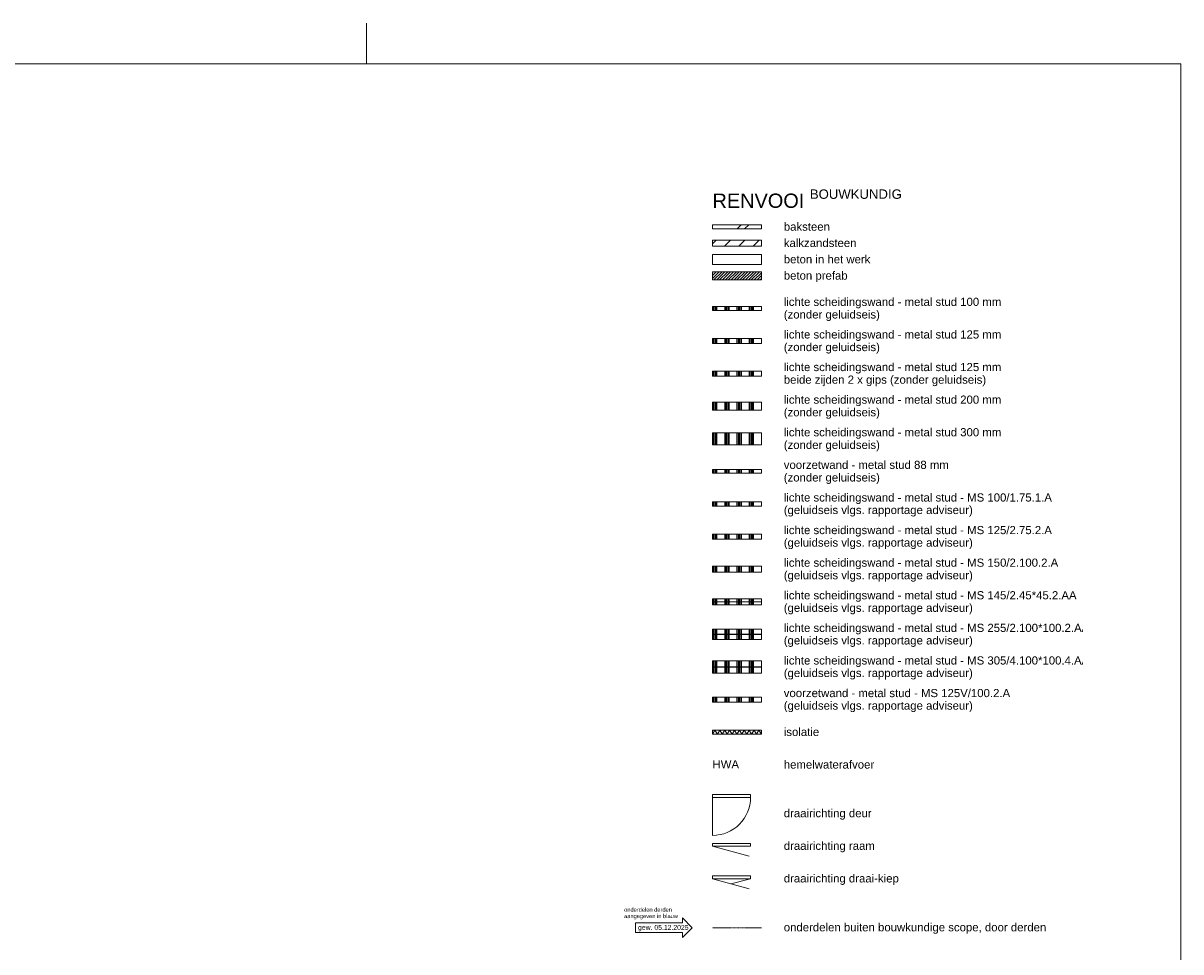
# Model space of a CAD drawing. Extents: x 0 to 46275, y 0 to 29700.
# Tile 18 of 18: x 27337 to 41550, y 18304 to 29700. Entities that reach past the tile are written whole.
import ezdxf
from ezdxf.xclip import XClip

# ---------------------------------------------------------------- set-up
doc = ezdxf.new("R2010")
doc.units = 0
doc.header["$MEASUREMENT"] = 0
doc.header["$XCLIPFRAME"] = 0
doc.linetypes.add('Streeplijn fijn', pattern=[117.059997, 77.999997, -39.06])
for name, color, linetype in [('ZZ 22 Binnenwand metal stud', 7, 'Continuous'), ('ZZ 22 Binnenwand metal stud Doorsnede-arcering', 7, 'Continuous'), ('ZZ Aankleding 2D tek', 7, 'Continuous'), ('ZZ Aankleding 2D tek Doorsnede-arcering', 7, 'Continuous'), ('ZZ Markers wijzigingspijlen', 7, 'Continuous')]:
    doc.layers.add(name, color=color, linetype=linetype)
doc.styles.add('GENERATED_STYLE_1', font='arial.ttf')

# ---------------------------------------------------------------- blocks, each defined once
blk = doc.blocks.new('*X47')
at = {"layer": 'ZZ Aankleding 2D tek Doorsnede-arcering', "color": 7, "linetype": 'Continuous', "lineweight": 0, "ltscale": 0.02}
for p, q in [((35814, 26225), (35814, 26200)), ((35814, 26200), (35814, 26175)), ((35827, 26225), (35827, 26200)), ((35827, 26200), (35827, 26175)), ((35841, 26225), (35841, 26200)), ((35841, 26200), (35841, 26175)), ((35855, 26225), (35855, 26200)), ((35855, 26200), (35855, 26175)), ((35950, 26225), (35950, 26200)), ((35950, 26200), (35950, 26175)), ((35964, 26225), (35964, 26200)), ((35964, 26200), (35964, 26175)), ((35977, 26225), (35977, 26200)), ((35977, 26200), (35977, 26175)), ((35991, 26225), (35991, 26200)), ((35991, 26200), (35991, 26175)), ((36005, 26225), (36005, 26200)), ((36005, 26200), (36005, 26175)), ((36100, 26225), (36100, 26200)), ((36100, 26200), (36100, 26175)), ((36114, 26225), (36114, 26200)), ((36114, 26200), (36114, 26175)), ((36127, 26225), (36127, 26200)), ((36127, 26200), (36127, 26175)), ((36141, 26225), (36141, 26200)), ((36141, 26200), (36141, 26175)), ((36155, 26225), (36155, 26200)), ((36155, 26200), (36155, 26175)), ((36250, 26225), (36250, 26200)), ((36250, 26200), (36250, 26175)), ((36264, 26225), (36264, 26200)), ((36264, 26200), (36264, 26175)), ((36277, 26225), (36277, 26200)), ((36277, 26200), (36277, 26175)), ((36291, 26225), (36291, 26200)), ((36291, 26200), (36291, 26175)), ((36305, 26225), (36305, 26200)), ((36305, 26200), (36305, 26175))]:
    blk.add_line(p, q, dxfattribs=at)
blk = doc.blocks.new('*X48')
at = {"layer": 'ZZ Aankleding 2D tek Doorsnede-arcering', "color": 7, "linetype": 'Continuous', "lineweight": 0, "ltscale": 0.02}
for p, q in [((35814, 25831), (35814, 25800)), ((35814, 25800), (35814, 25769)), ((35827, 25831), (35827, 25800)), ((35827, 25800), (35827, 25769)), ((35841, 25831), (35841, 25800)), ((35841, 25800), (35841, 25769)), ((35855, 25831), (35855, 25800)), ((35855, 25800), (35855, 25769)), ((35950, 25831), (35950, 25800)), ((35950, 25800), (35950, 25769)), ((35964, 25831), (35964, 25800)), ((35964, 25800), (35964, 25769)), ((35977, 25831), (35977, 25800)), ((35977, 25800), (35977, 25769)), ((35991, 25831), (35991, 25800)), ((35991, 25800), (35991, 25769)), ((36005, 25831), (36005, 25800)), ((36005, 25800), (36005, 25769)), ((36100, 25831), (36100, 25800)), ((36100, 25800), (36100, 25769)), ((36114, 25831), (36114, 25800)), ((36114, 25800), (36114, 25769)), ((36127, 25831), (36127, 25800)), ((36127, 25800), (36127, 25769)), ((36141, 25831), (36141, 25800)), ((36141, 25800), (36141, 25769)), ((36155, 25831), (36155, 25800)), ((36155, 25800), (36155, 25769)), ((36250, 25831), (36250, 25800)), ((36250, 25800), (36250, 25769)), ((36264, 25831), (36264, 25800)), ((36264, 25800), (36264, 25769)), ((36277, 25831), (36277, 25800)), ((36277, 25800), (36277, 25769)), ((36291, 25831), (36291, 25800)), ((36291, 25800), (36291, 25769)), ((36305, 25831), (36305, 25800)), ((36305, 25800), (36305, 25769))]:
    blk.add_line(p, q, dxfattribs=at)
blk = doc.blocks.new('*X49')
at = {"layer": 'ZZ Aankleding 2D tek Doorsnede-arcering', "color": 7, "linetype": 'Continuous', "lineweight": 0, "ltscale": 0.02}
for p, q in [((35814, 25050), (35814, 25000)), ((35827, 25050), (35827, 25000)), ((35841, 25050), (35841, 25000)), ((35855, 25050), (35855, 25000)), ((35950, 25050), (35950, 25000)), ((35964, 25050), (35964, 25000)), ((35977, 25050), (35977, 25000)), ((35991, 25050), (35991, 25000)), ((36005, 25050), (36005, 25000)), ((36100, 25050), (36100, 25000)), ((36114, 25050), (36114, 25000)), ((36127, 25050), (36127, 25000)), ((36141, 25050), (36141, 25000)), ((36155, 25050), (36155, 25000)), ((36250, 25050), (36250, 25000)), ((36264, 25050), (36264, 25000)), ((36277, 25050), (36277, 25000)), ((36291, 25050), (36291, 25000)), ((36305, 25050), (36305, 25000)), ((35814, 25000), (35814, 24950)), ((35827, 25000), (35827, 24950)), ((35841, 25000), (35841, 24950)), ((35855, 25000), (35855, 24950)), ((35950, 25000), (35950, 24950)), ((35964, 25000), (35964, 24950)), ((35977, 25000), (35977, 24950)), ((35991, 25000), (35991, 24950)), ((36005, 25000), (36005, 24950)), ((36100, 25000), (36100, 24950)), ((36114, 25000), (36114, 24950)), ((36127, 25000), (36127, 24950)), ((36141, 25000), (36141, 24950)), ((36155, 25000), (36155, 24950)), ((36250, 25000), (36250, 24950)), ((36264, 25000), (36264, 24950)), ((36277, 25000), (36277, 24950)), ((36291, 25000), (36291, 24950)), ((36305, 25000), (36305, 24950))]:
    blk.add_line(p, q, dxfattribs=at)
blk = doc.blocks.new('*X50')
at = {"layer": 'ZZ Aankleding 2D tek Doorsnede-arcering', "color": 7, "linetype": 'Continuous', "lineweight": 0, "ltscale": 0.02}
for p, q in [((35814, 25431), (35814, 25400)), ((35814, 25400), (35814, 25369)), ((35827, 25431), (35827, 25400)), ((35827, 25400), (35827, 25369)), ((35841, 25431), (35841, 25400)), ((35841, 25400), (35841, 25369)), ((35855, 25431), (35855, 25400)), ((35855, 25400), (35855, 25369)), ((35950, 25431), (35950, 25400)), ((35950, 25400), (35950, 25369)), ((35964, 25431), (35964, 25400)), ((35964, 25400), (35964, 25369)), ((35977, 25431), (35977, 25400)), ((35977, 25400), (35977, 25369)), ((35991, 25431), (35991, 25400)), ((35991, 25400), (35991, 25369)), ((36005, 25431), (36005, 25400)), ((36005, 25400), (36005, 25369)), ((36100, 25431), (36100, 25400)), ((36100, 25400), (36100, 25369)), ((36114, 25431), (36114, 25400)), ((36114, 25400), (36114, 25369)), ((36127, 25431), (36127, 25400)), ((36127, 25400), (36127, 25369)), ((36141, 25431), (36141, 25400)), ((36141, 25400), (36141, 25369)), ((36155, 25431), (36155, 25400)), ((36155, 25400), (36155, 25369)), ((36250, 25431), (36250, 25400)), ((36250, 25400), (36250, 25369)), ((36264, 25431), (36264, 25400)), ((36264, 25400), (36264, 25369)), ((36277, 25431), (36277, 25400)), ((36277, 25400), (36277, 25369)), ((36291, 25431), (36291, 25400)), ((36291, 25400), (36291, 25369)), ((36305, 25431), (36305, 25400)), ((36305, 25400), (36305, 25369))]:
    blk.add_line(p, q, dxfattribs=at)
blk = doc.blocks.new('*X51')
at = {"layer": 'ZZ Aankleding 2D tek Doorsnede-arcering', "color": 7, "linetype": 'Continuous', "lineweight": 0, "ltscale": 0.02}
for p, q in [((35814, 24675), (35814, 24600)), ((35814, 24600), (35814, 24525)), ((35827, 24675), (35827, 24600)), ((35827, 24600), (35827, 24525)), ((35841, 24675), (35841, 24600)), ((35841, 24600), (35841, 24525)), ((35855, 24675), (35855, 24600)), ((35855, 24600), (35855, 24525)), ((35950, 24675), (35950, 24600)), ((35950, 24600), (35950, 24525)), ((35964, 24675), (35964, 24600)), ((35964, 24600), (35964, 24525)), ((35977, 24675), (35977, 24600)), ((35977, 24600), (35977, 24525)), ((35991, 24675), (35991, 24600)), ((35991, 24600), (35991, 24525)), ((36005, 24675), (36005, 24600)), ((36005, 24600), (36005, 24525)), ((36100, 24675), (36100, 24600)), ((36100, 24600), (36100, 24525)), ((36114, 24675), (36114, 24600)), ((36114, 24600), (36114, 24525)), ((36127, 24675), (36127, 24600)), ((36127, 24600), (36127, 24525)), ((36141, 24675), (36141, 24600)), ((36141, 24600), (36141, 24525)), ((36155, 24675), (36155, 24600)), ((36155, 24600), (36155, 24525)), ((36250, 24675), (36250, 24600)), ((36250, 24600), (36250, 24525)), ((36264, 24675), (36264, 24600)), ((36264, 24600), (36264, 24525)), ((36277, 24675), (36277, 24600)), ((36277, 24600), (36277, 24525)), ((36291, 24675), (36291, 24600)), ((36291, 24600), (36291, 24525)), ((36305, 24675), (36305, 24600)), ((36305, 24600), (36305, 24525))]:
    blk.add_line(p, q, dxfattribs=at)
blk = doc.blocks.new('*X52')
at = {"layer": 'ZZ Aankleding 2D tek Doorsnede-arcering', "color": 7, "linetype": 'Continuous', "lineweight": 0, "ltscale": 0.02}
for p, q in [((35814, 24222), (35814, 24200)), ((35814, 24200), (35814, 24178)), ((35827, 24222), (35827, 24200)), ((35827, 24200), (35827, 24178)), ((35841, 24222), (35841, 24200)), ((35841, 24200), (35841, 24178)), ((35855, 24222), (35855, 24200)), ((35855, 24200), (35855, 24178)), ((35950, 24222), (35950, 24200)), ((35950, 24200), (35950, 24178)), ((35964, 24222), (35964, 24200)), ((35964, 24200), (35964, 24178)), ((35977, 24222), (35977, 24200)), ((35977, 24200), (35977, 24178)), ((35991, 24222), (35991, 24200)), ((35991, 24200), (35991, 24178)), ((36005, 24222), (36005, 24200)), ((36005, 24200), (36005, 24178)), ((36100, 24222), (36100, 24200)), ((36100, 24200), (36100, 24178)), ((36114, 24222), (36114, 24200)), ((36114, 24200), (36114, 24178)), ((36127, 24222), (36127, 24200)), ((36127, 24200), (36127, 24178)), ((36141, 24222), (36141, 24200)), ((36141, 24200), (36141, 24178)), ((36155, 24222), (36155, 24200)), ((36155, 24200), (36155, 24178)), ((36250, 24222), (36250, 24200)), ((36250, 24200), (36250, 24178)), ((36264, 24222), (36264, 24200)), ((36264, 24200), (36264, 24178)), ((36277, 24222), (36277, 24200)), ((36277, 24200), (36277, 24178)), ((36291, 24222), (36291, 24200)), ((36291, 24200), (36291, 24178)), ((36305, 24222), (36305, 24200)), ((36305, 24200), (36305, 24178))]:
    blk.add_line(p, q, dxfattribs=at)
blk = doc.blocks.new('*X53')
at = {"layer": 'ZZ 22 Binnenwand metal stud Doorsnede-arcering', "color": 7, "linetype": 'Continuous', "lineweight": 0, "ltscale": 0.02}
for p, q in [((35814, 23431), (35814, 23400)), ((35814, 23400), (35814, 23369)), ((35827, 23431), (35827, 23400)), ((35827, 23400), (35827, 23369)), ((35841, 23431), (35841, 23400)), ((35841, 23400), (35841, 23369)), ((35855, 23431), (35855, 23400)), ((35855, 23400), (35855, 23369)), ((35950, 23431), (35950, 23400)), ((35950, 23400), (35950, 23369)), ((35964, 23431), (35964, 23400)), ((35964, 23400), (35964, 23369)), ((35977, 23431), (35977, 23400)), ((35977, 23400), (35977, 23369)), ((35991, 23431), (35991, 23400)), ((35991, 23400), (35991, 23369)), ((36005, 23431), (36005, 23400)), ((36005, 23400), (36005, 23369)), ((36100, 23431), (36100, 23400)), ((36100, 23400), (36100, 23369)), ((36114, 23431), (36114, 23400)), ((36114, 23400), (36114, 23369)), ((36127, 23431), (36127, 23400)), ((36127, 23400), (36127, 23369)), ((36141, 23431), (36141, 23400)), ((36141, 23400), (36141, 23369)), ((36155, 23431), (36155, 23400)), ((36155, 23400), (36155, 23369)), ((36250, 23431), (36250, 23400)), ((36250, 23400), (36250, 23369)), ((36264, 23431), (36264, 23400)), ((36264, 23400), (36264, 23369)), ((36277, 23431), (36277, 23400)), ((36277, 23400), (36277, 23369)), ((36291, 23431), (36291, 23400)), ((36291, 23400), (36291, 23369)), ((36305, 23431), (36305, 23400)), ((36305, 23400), (36305, 23369))]:
    blk.add_line(p, q, dxfattribs=at)
blk = doc.blocks.new('*X54')
at = {"layer": 'ZZ 22 Binnenwand metal stud Doorsnede-arcering', "color": 7, "linetype": 'Continuous', "lineweight": 0, "ltscale": 0.02}
for p, q in [((35814, 23038), (35814, 23000)), ((35827, 23038), (35827, 23000)), ((35841, 23038), (35841, 23000)), ((35855, 23038), (35855, 23000)), ((35950, 23038), (35950, 23000)), ((35964, 23038), (35964, 23000)), ((35977, 23038), (35977, 23000)), ((35991, 23038), (35991, 23000)), ((36005, 23038), (36005, 23000)), ((36100, 23038), (36100, 23000)), ((36114, 23038), (36114, 23000)), ((36127, 23038), (36127, 23000)), ((36141, 23038), (36141, 23000)), ((36155, 23038), (36155, 23000)), ((36250, 23038), (36250, 23000)), ((36264, 23038), (36264, 23000)), ((36277, 23038), (36277, 23000)), ((36291, 23038), (36291, 23000)), ((36305, 23038), (36305, 23000)), ((35814, 23000), (35814, 22962)), ((35827, 23000), (35827, 22962)), ((35841, 23000), (35841, 22962)), ((35855, 23000), (35855, 22962)), ((35950, 23000), (35950, 22962)), ((35964, 23000), (35964, 22962)), ((35977, 23000), (35977, 22962)), ((35991, 23000), (35991, 22962)), ((36005, 23000), (36005, 22962)), ((36100, 23000), (36100, 22962)), ((36114, 23000), (36114, 22962)), ((36127, 23000), (36127, 22962)), ((36141, 23000), (36141, 22962)), ((36155, 23000), (36155, 22962)), ((36250, 23000), (36250, 22962)), ((36264, 23000), (36264, 22962)), ((36277, 23000), (36277, 22962)), ((36291, 23000), (36291, 22962)), ((36305, 23000), (36305, 22962))]:
    blk.add_line(p, q, dxfattribs=at)
blk = doc.blocks.new('*X55')
at = {"layer": 'ZZ 22 Binnenwand metal stud Doorsnede-arcering', "color": 7, "linetype": 'Continuous', "lineweight": 0, "ltscale": 0.02}
for p, q in [((35814, 21431), (35814, 21400)), ((35814, 21400), (35814, 21369)), ((35827, 21431), (35827, 21400)), ((35827, 21400), (35827, 21369)), ((35841, 21431), (35841, 21400)), ((35841, 21400), (35841, 21369)), ((35855, 21431), (35855, 21400)), ((35855, 21400), (35855, 21369)), ((35950, 21431), (35950, 21400)), ((35950, 21400), (35950, 21369)), ((35964, 21431), (35964, 21400)), ((35964, 21400), (35964, 21369)), ((35977, 21431), (35977, 21400)), ((35977, 21400), (35977, 21369)), ((35991, 21431), (35991, 21400)), ((35991, 21400), (35991, 21369)), ((36005, 21431), (36005, 21400)), ((36005, 21400), (36005, 21369)), ((36100, 21431), (36100, 21400)), ((36100, 21400), (36100, 21369)), ((36114, 21431), (36114, 21400)), ((36114, 21400), (36114, 21369)), ((36127, 21431), (36127, 21400)), ((36127, 21400), (36127, 21369)), ((36141, 21431), (36141, 21400)), ((36141, 21400), (36141, 21369)), ((36155, 21431), (36155, 21400)), ((36155, 21400), (36155, 21369)), ((36250, 21431), (36250, 21400)), ((36250, 21400), (36250, 21369)), ((36264, 21431), (36264, 21400)), ((36264, 21400), (36264, 21369)), ((36277, 21431), (36277, 21400)), ((36277, 21400), (36277, 21369)), ((36291, 21431), (36291, 21400)), ((36291, 21400), (36291, 21369)), ((36305, 21431), (36305, 21400)), ((36305, 21400), (36305, 21369))]:
    blk.add_line(p, q, dxfattribs=at)
blk = doc.blocks.new('*X56')
at = {"layer": 'ZZ 22 Binnenwand metal stud Doorsnede-arcering', "color": 7, "linetype": 'Continuous', "lineweight": 0, "ltscale": 0.02}
for p, q in [((35814, 21799), (35814, 21761)), ((35814, 21761), (35814, 21724)), ((35827, 21799), (35827, 21761)), ((35827, 21761), (35827, 21724)), ((35841, 21799), (35841, 21761)), ((35841, 21761), (35841, 21724)), ((35855, 21799), (35855, 21761)), ((35855, 21761), (35855, 21724)), ((35950, 21799), (35950, 21761)), ((35950, 21761), (35950, 21724)), ((35964, 21799), (35964, 21761)), ((35964, 21761), (35964, 21724)), ((35977, 21799), (35977, 21761)), ((35977, 21761), (35977, 21724)), ((35991, 21799), (35991, 21761)), ((35991, 21761), (35991, 21724)), ((36005, 21799), (36005, 21761)), ((36005, 21761), (36005, 21724)), ((36100, 21799), (36100, 21761)), ((36100, 21761), (36100, 21724)), ((36114, 21799), (36114, 21761)), ((36114, 21761), (36114, 21724)), ((36127, 21799), (36127, 21761)), ((36127, 21761), (36127, 21724)), ((36141, 21799), (36141, 21761)), ((36141, 21761), (36141, 21724)), ((36155, 21799), (36155, 21761)), ((36155, 21761), (36155, 21724)), ((36250, 21799), (36250, 21761)), ((36250, 21761), (36250, 21724)), ((36264, 21799), (36264, 21761)), ((36264, 21761), (36264, 21724)), ((36277, 21799), (36277, 21761)), ((36277, 21761), (36277, 21724)), ((36291, 21799), (36291, 21761)), ((36291, 21761), (36291, 21724)), ((36305, 21799), (36305, 21761)), ((36305, 21761), (36305, 21724))]:
    blk.add_line(p, q, dxfattribs=at)
blk = doc.blocks.new('*X57')
at = {"layer": 'ZZ 22 Binnenwand metal stud Doorsnede-arcering', "color": 7, "linetype": 'Continuous', "lineweight": 0, "ltscale": 0.02}
for p, q in [((35814, 21876), (35814, 21839)), ((35814, 21839), (35814, 21801)), ((35827, 21876), (35827, 21839)), ((35827, 21839), (35827, 21801)), ((35841, 21876), (35841, 21839)), ((35841, 21839), (35841, 21801)), ((35855, 21876), (35855, 21839)), ((35855, 21839), (35855, 21801)), ((35950, 21876), (35950, 21839)), ((35950, 21839), (35950, 21801)), ((35964, 21876), (35964, 21839)), ((35964, 21839), (35964, 21801)), ((35977, 21876), (35977, 21839)), ((35977, 21839), (35977, 21801)), ((35991, 21876), (35991, 21839)), ((35991, 21839), (35991, 21801)), ((36005, 21876), (36005, 21839)), ((36005, 21839), (36005, 21801)), ((36100, 21876), (36100, 21839)), ((36100, 21839), (36100, 21801)), ((36114, 21876), (36114, 21839)), ((36114, 21839), (36114, 21801)), ((36127, 21876), (36127, 21839)), ((36127, 21839), (36127, 21801)), ((36141, 21876), (36141, 21839)), ((36141, 21839), (36141, 21801)), ((36155, 21876), (36155, 21839)), ((36155, 21839), (36155, 21801)), ((36250, 21876), (36250, 21839)), ((36250, 21839), (36250, 21801)), ((36264, 21876), (36264, 21839)), ((36264, 21839), (36264, 21801)), ((36277, 21876), (36277, 21839)), ((36277, 21839), (36277, 21801)), ((36291, 21876), (36291, 21839)), ((36291, 21839), (36291, 21801)), ((36305, 21876), (36305, 21839)), ((36305, 21839), (36305, 21801))]:
    blk.add_line(p, q, dxfattribs=at)
blk = doc.blocks.new('*X58')
at = {"layer": 'ZZ 22 Binnenwand metal stud Doorsnede-arcering', "color": 7, "linetype": 'Continuous', "lineweight": 0, "ltscale": 0.02}
for p, q in [((35814, 22264), (35814, 22232)), ((35814, 22232), (35814, 22201)), ((35827, 22264), (35827, 22232)), ((35827, 22232), (35827, 22201)), ((35841, 22264), (35841, 22232)), ((35841, 22232), (35841, 22201)), ((35855, 22264), (35855, 22232)), ((35855, 22232), (35855, 22201)), ((35950, 22264), (35950, 22232)), ((35950, 22232), (35950, 22201)), ((35964, 22264), (35964, 22232)), ((35964, 22232), (35964, 22201)), ((35977, 22264), (35977, 22232)), ((35977, 22232), (35977, 22201)), ((35991, 22264), (35991, 22232)), ((35991, 22232), (35991, 22201)), ((36005, 22264), (36005, 22232)), ((36005, 22232), (36005, 22201)), ((36100, 22264), (36100, 22232)), ((36100, 22232), (36100, 22201)), ((36114, 22264), (36114, 22232)), ((36114, 22232), (36114, 22201)), ((36127, 22264), (36127, 22232)), ((36127, 22232), (36127, 22201)), ((36141, 22264), (36141, 22232)), ((36141, 22232), (36141, 22201)), ((36155, 22264), (36155, 22232)), ((36155, 22232), (36155, 22201)), ((36250, 22264), (36250, 22232)), ((36250, 22232), (36250, 22201)), ((36264, 22264), (36264, 22232)), ((36264, 22232), (36264, 22201)), ((36277, 22264), (36277, 22232)), ((36277, 22232), (36277, 22201)), ((36291, 22264), (36291, 22232)), ((36291, 22232), (36291, 22201)), ((36305, 22264), (36305, 22232)), ((36305, 22232), (36305, 22201))]:
    blk.add_line(p, q, dxfattribs=at)
blk = doc.blocks.new('*X59')
at = {"layer": 'ZZ 22 Binnenwand metal stud Doorsnede-arcering', "color": 7, "linetype": 'Continuous', "lineweight": 0, "ltscale": 0.02}
for p, q in [((35814, 22199), (35814, 22168)), ((35827, 22199), (35827, 22168)), ((35841, 22199), (35841, 22168)), ((35855, 22199), (35855, 22168)), ((35950, 22199), (35950, 22168)), ((35964, 22199), (35964, 22168)), ((35977, 22199), (35977, 22168)), ((35991, 22199), (35991, 22168)), ((36005, 22199), (36005, 22168)), ((36100, 22199), (36100, 22168)), ((36114, 22199), (36114, 22168)), ((36127, 22199), (36127, 22168)), ((36141, 22199), (36141, 22168)), ((36155, 22199), (36155, 22168)), ((36250, 22199), (36250, 22168)), ((36264, 22199), (36264, 22168)), ((36277, 22199), (36277, 22168)), ((36291, 22199), (36291, 22168)), ((36305, 22199), (36305, 22168)), ((35814, 22168), (35814, 22136)), ((35827, 22168), (35827, 22136)), ((35841, 22168), (35841, 22136)), ((35855, 22168), (35855, 22136)), ((35950, 22168), (35950, 22136)), ((35964, 22168), (35964, 22136)), ((35977, 22168), (35977, 22136)), ((35991, 22168), (35991, 22136)), ((36005, 22168), (36005, 22136)), ((36100, 22168), (36100, 22136)), ((36114, 22168), (36114, 22136)), ((36127, 22168), (36127, 22136)), ((36141, 22168), (36141, 22136)), ((36155, 22168), (36155, 22136)), ((36250, 22168), (36250, 22136)), ((36264, 22168), (36264, 22136)), ((36277, 22168), (36277, 22136)), ((36291, 22168), (36291, 22136)), ((36305, 22168), (36305, 22136))]:
    blk.add_line(p, q, dxfattribs=at)
blk = doc.blocks.new('*X60')
at = {"layer": 'ZZ 22 Binnenwand metal stud Doorsnede-arcering', "color": 7, "linetype": 'Continuous', "lineweight": 0, "ltscale": 0.02}
for p, q in [((35814, 22636), (35814, 22619)), ((35814, 22619), (35814, 22601)), ((35827, 22636), (35827, 22619)), ((35827, 22619), (35827, 22601)), ((35841, 22636), (35841, 22619)), ((35841, 22619), (35841, 22601)), ((35855, 22636), (35855, 22619)), ((35855, 22619), (35855, 22601)), ((35950, 22636), (35950, 22619)), ((35950, 22619), (35950, 22601)), ((35964, 22636), (35964, 22619)), ((35964, 22619), (35964, 22601)), ((35977, 22636), (35977, 22619)), ((35977, 22619), (35977, 22601)), ((35991, 22636), (35991, 22619)), ((35991, 22619), (35991, 22601)), ((36005, 22636), (36005, 22619)), ((36005, 22619), (36005, 22601)), ((36100, 22636), (36100, 22619)), ((36100, 22619), (36100, 22601)), ((36114, 22636), (36114, 22619)), ((36114, 22619), (36114, 22601)), ((36127, 22636), (36127, 22619)), ((36127, 22619), (36127, 22601)), ((36141, 22636), (36141, 22619)), ((36141, 22619), (36141, 22601)), ((36155, 22636), (36155, 22619)), ((36155, 22619), (36155, 22601)), ((36250, 22636), (36250, 22619)), ((36250, 22619), (36250, 22601)), ((36264, 22636), (36264, 22619)), ((36264, 22619), (36264, 22601)), ((36277, 22636), (36277, 22619)), ((36277, 22619), (36277, 22601)), ((36291, 22636), (36291, 22619)), ((36291, 22619), (36291, 22601)), ((36305, 22636), (36305, 22619)), ((36305, 22619), (36305, 22601))]:
    blk.add_line(p, q, dxfattribs=at)
blk = doc.blocks.new('*X61')
at = {"layer": 'ZZ 22 Binnenwand metal stud Doorsnede-arcering', "color": 7, "linetype": 'Continuous', "lineweight": 0, "ltscale": 0.02}
for p, q in [((35814, 22599), (35814, 22581)), ((35814, 22581), (35814, 22564)), ((35827, 22599), (35827, 22581)), ((35827, 22581), (35827, 22564)), ((35841, 22599), (35841, 22581)), ((35841, 22581), (35841, 22564)), ((35855, 22599), (35855, 22581)), ((35855, 22581), (35855, 22564)), ((35950, 22599), (35950, 22581)), ((35950, 22581), (35950, 22564)), ((35964, 22599), (35964, 22581)), ((35964, 22581), (35964, 22564)), ((35977, 22599), (35977, 22581)), ((35977, 22581), (35977, 22564)), ((35991, 22599), (35991, 22581)), ((35991, 22581), (35991, 22564)), ((36005, 22599), (36005, 22581)), ((36005, 22581), (36005, 22564)), ((36100, 22599), (36100, 22581)), ((36100, 22581), (36100, 22564)), ((36114, 22599), (36114, 22581)), ((36114, 22581), (36114, 22564)), ((36127, 22599), (36127, 22581)), ((36127, 22581), (36127, 22564)), ((36141, 22599), (36141, 22581)), ((36141, 22581), (36141, 22564)), ((36155, 22599), (36155, 22581)), ((36155, 22581), (36155, 22564)), ((36250, 22599), (36250, 22581)), ((36250, 22581), (36250, 22564)), ((36264, 22599), (36264, 22581)), ((36264, 22581), (36264, 22564)), ((36277, 22599), (36277, 22581)), ((36277, 22581), (36277, 22564)), ((36291, 22599), (36291, 22581)), ((36291, 22581), (36291, 22564)), ((36305, 22599), (36305, 22581)), ((36305, 22581), (36305, 22564))]:
    blk.add_line(p, q, dxfattribs=at)
blk = doc.blocks.new('*X62')
at = {"layer": 'ZZ 22 Binnenwand metal stud Doorsnede-arcering', "color": 7, "linetype": 'Continuous', "lineweight": 0, "ltscale": 0.02}
for p, q in [((35814, 23825), (35814, 23800)), ((35814, 23800), (35814, 23775)), ((35827, 23825), (35827, 23800)), ((35827, 23800), (35827, 23775)), ((35841, 23825), (35841, 23800)), ((35841, 23800), (35841, 23775)), ((35855, 23825), (35855, 23800)), ((35855, 23800), (35855, 23775)), ((35950, 23825), (35950, 23800)), ((35950, 23800), (35950, 23775)), ((35964, 23825), (35964, 23800)), ((35964, 23800), (35964, 23775)), ((35977, 23825), (35977, 23800)), ((35977, 23800), (35977, 23775)), ((35991, 23825), (35991, 23800)), ((35991, 23800), (35991, 23775)), ((36005, 23825), (36005, 23800)), ((36005, 23800), (36005, 23775)), ((36100, 23825), (36100, 23800)), ((36100, 23800), (36100, 23775)), ((36114, 23825), (36114, 23800)), ((36114, 23800), (36114, 23775)), ((36127, 23825), (36127, 23800)), ((36127, 23800), (36127, 23775)), ((36141, 23825), (36141, 23800)), ((36141, 23800), (36141, 23775)), ((36155, 23825), (36155, 23800)), ((36155, 23800), (36155, 23775)), ((36250, 23825), (36250, 23800)), ((36250, 23800), (36250, 23775)), ((36264, 23825), (36264, 23800)), ((36264, 23800), (36264, 23775)), ((36277, 23825), (36277, 23800)), ((36277, 23800), (36277, 23775)), ((36291, 23825), (36291, 23800)), ((36291, 23800), (36291, 23775)), ((36305, 23825), (36305, 23800)), ((36305, 23800), (36305, 23775))]:
    blk.add_line(p, q, dxfattribs=at)
blk = doc.blocks.new('Drawing_3_4', base_point=(35800, 27700))
at = {"layer": 'ZZ Aankleding 2D tek Doorsnede-arcering', "linetype": 'Continuous', "lineweight": 0, "true_color": 0x000000}
h = blk.add_hatch(dxfattribs=at)
h.set_pattern_fill('145_Baksteen_0004', color=18, style=0, pattern_type=2)
h.set_pattern_definition([(45, (35800, 27700), (-229.81, 229.81), []), (45, (35754.04, 27745.96), (-229.81, 229.81), [])])
h.paths.add_polyline_path([(35800, 27175), (36400, 27175), (36400, 27225), (35800, 27225)])
h = blk.add_hatch(dxfattribs=at)
h.set_pattern_fill('130_Kalkzandsteen_0004', color=18, style=0, pattern_type=2)
h.set_pattern_definition([(45, (35800, 27700), (-88.388, 88.388), [])])
h.paths.add_polyline_path([(35800, 26962), (36400, 26962), (36400, 27037), (35800, 27037)])
h = blk.add_hatch(dxfattribs=at)
h.set_pattern_fill('220_Gewapend_beton___pre_67', color=18, style=0, pattern_type=2)
h.set_pattern_definition([(45, (35800, 27700), (-17.67767, 17.67767), [])])
h.paths.add_polyline_path([(35800, 26550), (36400, 26550), (36400, 26650), (35800, 26650)])
at = {"layer": 'ZZ 22 Binnenwand metal stud', "color": 3, "linetype": 'Continuous', "lineweight": 0, "ltscale": 0.02, "flags": 128}
for points in [[(36400, 23825), (35800, 23825), (35800, 23775), (36400, 23775)], [(36400, 23431), (35800, 23431), (35800, 23369), (36400, 23369)], [(36400, 23037), (35800, 23037), (35800, 22962), (36400, 22962)], [(36400, 22636), (35800, 22636), (35800, 22601), (36400, 22601)], [(36400, 22601), (35800, 22601), (35800, 22599), (36400, 22599)], [(36400, 22599), (35800, 22599), (35800, 22564), (36400, 22564)], [(36400, 22264), (35800, 22264), (35800, 22201), (36400, 22201)], [(36400, 22201), (35800, 22201), (35800, 22199), (36400, 22199)], [(36400, 22199), (35800, 22199), (35800, 22136), (36400, 22136)], [(35800, 21801), (36400, 21801), (36400, 21876), (35800, 21876)], [(35800, 21799), (36400, 21799), (36400, 21801), (35800, 21801)], [(35800, 21724), (36400, 21724), (36400, 21799), (35800, 21799)], [(35800, 21369), (36400, 21369), (36400, 21431), (35800, 21431)]]:
    blk.add_lwpolyline(points, close=True, dxfattribs=at)
at = {"layer": 'ZZ Aankleding 2D tek', "color": 7, "linetype": 'Continuous', "lineweight": 0, "ltscale": 0.02}
for p, q in [((35800, 20975), (35830, 21025)), ((35830, 21025), (35860, 20975)), ((35860, 20975), (35890, 21025)), ((35890, 21025), (35920, 20975)), ((35920, 20975), (35950, 21025)), ((35950, 21025), (35980, 20975)), ((35980, 20975), (36010, 21025)), ((36010, 21025), (36040, 20975)), ((36040, 20975), (36070, 21025)), ((36070, 21025), (36100, 20975)), ((36100, 20975), (36130, 21025)), ((36130, 21025), (36160, 20975)), ((36160, 20975), (36190, 21025)), ((36190, 21025), (36220, 20975)), ((36220, 20975), (36250, 21025)), ((36250, 21025), (36280, 20975)), ((36280, 20975), (36310, 21025)), ((36310, 21025), (36340, 20975)), ((36340, 20975), (36370, 21025)), ((36370, 21025), (36400, 20975))]:
    blk.add_line(p, q, dxfattribs=at)
at = {"layer": 'ZZ Aankleding 2D tek', "color": 1, "linetype": 'Continuous', "lineweight": 0, "ltscale": 0.02}
for p, q in [((36267, 20235), (35800, 20235)), ((35800, 20235), (35800, 20200)), ((35800, 20200), (36267, 20200)), ((35800, 20200), (35800, 19733)), ((36267, 20200), (36267, 20235)), ((36267, 19635), (35800, 19635)), ((35800, 19635), (35800, 19600)), ((36267, 19600), (36267, 19635)), ((35800, 19600), (36267, 19600)), ((35800, 19600), (36251, 19479)), ((36267, 19235), (35800, 19235)), ((35800, 19235), (35800, 19200)), ((35800, 19200), (36267, 19200)), ((35800, 19200), (36251, 19079)), ((36267, 19200), (36026, 19140)), ((36267, 19200), (36267, 19235))]:
    blk.add_line(p, q, dxfattribs=at)
at = {"layer": 'ZZ Aankleding 2D tek', "color": 174, "linetype": 'Streeplijn fijn', "lineweight": 0, "ltscale": 0.02, "true_color": 0x0000aa}
blk.add_line((35800, 18600), (36400, 18600), dxfattribs=at)
at = {"layer": 'ZZ Aankleding 2D tek', "color": 3, "linetype": 'Continuous', "lineweight": 0, "ltscale": 0.02, "flags": 128}
for points in [[(35800, 27175), (36400, 27175), (36400, 27225), (35800, 27225)], [(35800, 26175), (36400, 26175), (36400, 26225), (35800, 26225)], [(35800, 25769), (36400, 25769), (36400, 25831), (35800, 25831)], [(35800, 25369), (36400, 25369), (36400, 25431), (35800, 25431)], [(35800, 24950), (36400, 24950), (36400, 25050), (35800, 25050)], [(35800, 24525), (36400, 24525), (36400, 24675), (35800, 24675)], [(35800, 24178), (36400, 24178), (36400, 24222), (35800, 24222)]]:
    blk.add_lwpolyline(points, close=True, dxfattribs=at)
at = {"layer": 'ZZ Aankleding 2D tek', "color": 4, "linetype": 'Continuous', "lineweight": 0, "ltscale": 0.02, "flags": 128}
for points in [[(35800, 26962), (36400, 26962), (36400, 27037), (35800, 27037)], [(35800, 26740), (36400, 26740), (36400, 26860), (35800, 26860)], [(35800, 26550), (36400, 26550), (36400, 26650), (35800, 26650)]]:
    blk.add_lwpolyline(points, close=True, dxfattribs=at)
at = {"layer": 'ZZ Aankleding 2D tek', "color": 1, "linetype": 'Continuous', "lineweight": 0, "ltscale": 0.02, "flags": 128}
blk.add_lwpolyline([(35800, 20975), (36400, 20975), (36400, 21025), (35800, 21025)], close=True, dxfattribs=at)
at = {"layer": 'ZZ Aankleding 2D tek', "color": 1, "linetype": 'Continuous', "lineweight": 0, "ltscale": 0.02}
blk.add_arc((35800, 20200), 467, 270, 0, dxfattribs=at)
at = {"layer": 'ZZ Markers wijzigingspijlen', "color": 1, "linetype": 'Continuous', "lineweight": 0, "ltscale": 0.02, "flags": 128}
blk.add_lwpolyline([(35430, 18480), (35550, 18600), (35430, 18720), (35430, 18660), (34856, 18660), (34856, 18540), (35430, 18540)], close=True, dxfattribs=at)
at = {"layer": 'ZZ Aankleding 2D tek', "color": 4, "linetype": 'Continuous', "lineweight": 0, "ltscale": 0.02}
for name in ['*X47', '*X48', '*X50', '*X49', '*X51', '*X52', '*X62', '*X53', '*X54', '*X60', '*X61', '*X58', '*X59', '*X57', '*X56', '*X55']:
    blk.add_blockref(name, (0, 0), dxfattribs=at)
at = {"color": 10, "linetype": 'Continuous', "lineweight": 0, "attachment_point": 1, "style": 'GENERATED_STYLE_1'}
for s, insert, char_height in [('\\A1;{\\pql;\\fArial|b0|i0|c0|p0;\\W1.000000;RENVOOI \\fArial|b0|i0|c0|p0;\\W1.000000;\\A1{\\H.66x;\\SBOUWKUNDIG^  ;}}', (35800, 27660), 175), ('\\A1;{\\pql;\\fArial|b0|i0|c0|p0;\\W1.000000;baksteen}', (36675, 27253), 100), ('\\A1;{\\pql;\\fArial|b0|i0|c0|p0;\\W1.000000;kalkzandsteen}', (36675, 27053), 100), ('\\A1;{\\pql;\\fArial|b0|i0|c0|p0;\\W1.000000;beton in het werk}', (36675, 26853), 100), ('\\A1;{\\pql;\\fArial|b0|i0|c0|p0;\\W1.000000;beton prefab}', (36675, 26653), 100), ('\\A1;{\\pql;\\fArial|b0|i0|c0|p0;\\W1.000000;isolatie}', (36675, 21053), 100), ('\\A1;{\\pql;\\fArial|b0|i0|c0|p0;\\W1.000000;HWA}', (35800, 20656), 100), ('\\A1;{\\pql;\\fArial|b0|i0|c0|p0;\\W1.000000;hemelwaterafvoer}', (36675, 20653), 100), ('\\A1;{\\pql;\\fArial|b0|i0|c0|p0;\\W1.000000;draairichting deur}', (36675, 20056), 100), ('\\A1;{\\pql;\\fArial|b0|i0|c0|p0;\\W1.000000;draairichting raam}', (36675, 19656), 100), ('\\A1;{\\pql;\\fArial|b0|i0|c0|p0;\\W1.000000;draairichting draai-kiep}', (36675, 19256), 100), ('\\A1;{\\pql;\\fArial|b0|i0|c0|p0;\\W1.000000;onderdelen\\fArial|b0|i0|c0|p0;\\W1.000000; buiten bouwkundige scope, door derden}', (36675, 18656), 100)]:
    blk.add_mtext(s, dxfattribs=dict(at, insert=insert, char_height=char_height))
at = {"color": 10, "linetype": 'Continuous', "lineweight": 0, "char_height": 100, "attachment_point": 4, "style": 'GENERATED_STYLE_1'}
for s, insert, line_spacing_factor in [('\\A1;{\\pql;\\fArial|b0|i0|c0|p0;\\W1.000000;lichte scheidingswand - metal stud 100 mm\\P\\pql;\\fArial|b0|i0|c0|p0;\\W1.000000;(zonder geluidseis)}', (36675, 26188), 0.928712), ('\\A1;{\\pql;\\fArial|b0|i0|c0|p0;\\W1.000000;lichte scheidingswand - metal stud 125 mm\\P\\pql;\\fArial|b0|i0|c0|p0;\\W1.000000;(zonder geluidseis)}', (36675, 25788), 0.928712), ('\\A1;{\\pql;\\fArial|b0|i0|c0|p0;\\W1.000000;lichte scheidingswand - metal stud 125 mm\\P\\pql;\\fArial|b0|i0|c0|p0;\\W1.000000;beide zijden 2 x gips (zonder geluidseis)}', (36675, 25388), 0.928712), ('\\A1;{\\pql;\\fArial|b0|i0|c0|p0;\\W1.000000;lichte scheidingswand - metal stud 200 mm\\P\\pql;\\fArial|b0|i0|c0|p0;\\W1.000000;(zonder geluidseis)}', (36675, 24988), 0.928712), ('\\A1;{\\pql;\\fArial|b0|i0|c0|p0;\\W1.000000;lichte scheidingswand - metal stud 300 mm\\P\\pql;\\fArial|b0|i0|c0|p0;\\W1.000000;(zonder geluidseis)}', (36675, 24588), 0.928712), ('\\A1;{\\pql;\\fArial|b0|i0|c0|p0;\\W1.000000;voorzetwand - metal stud 88 mm\\P\\pql;\\fArial|b0|i0|c0|p0;\\W1.000000;(zonder geluidseis)}', (36675, 24188), 0.928712), ('\\A1;{\\pql;\\fArial|b0|i0|c0|p0;\\W1.000000;lichte scheidingswand - metal stud - MS 100/1.75.1.A\\P\\pql;\\fArial|b0|i0|c0|p0;\\W1.000000;(geluidseis vlgs. rapportage adviseur)}', (36675, 23788), 0.921632), ('\\A1;{\\pql;\\fArial|b0|i0|c0|p0;\\W1.000000;lichte scheidingswand - metal stud - MS 125/2.75.2.A\\P\\pql;\\fArial|b0|i0|c0|p0;\\W1.000000;(geluidseis vlgs. rapportage adviseur)}', (36675, 23388), 0.921632), ('\\A1;{\\pql;\\fArial|b0|i0|c0|p0;\\W1.000000;lichte scheidingswand - metal stud - MS 150/2.100.2.A\\P\\pql;\\fArial|b0|i0|c0|p0;\\C9;\\W1.000000;(geluidseis vlgs. rapportage adviseur)}', (36675, 22988), 0.921628), ('\\A1;{\\pql;\\fArial|b0|i0|c0|p0;\\W1.000000;lichte scheidingswand - metal stud - MS 145/2.45*45.2.AA\\P\\pql;\\fArial|b0|i0|c0|p0;\\C9;\\W1.000000;(geluidseis vlgs. rapportage adviseur)}', (36675, 22588), 0.921628), ('\\A1;{\\pql;\\fArial|b0|i0|c0|p0;\\W1.000000;lichte scheidingswand - metal stud - MS 255/2.100*100.2.AA\\P\\pql;\\fArial|b0|i0|c0|p0;\\C9;\\W1.000000;(geluidseis vlgs. rapportage adviseur)}', (36675, 22188), 0.921628), ('\\A1;{\\pql;\\fArial|b0|i0|c0|p0;\\W1.000000;lichte scheidingswand - metal stud - MS 305/4.100*100.4.AA\\P\\pql;\\fArial|b0|i0|c0|p0;\\C9;\\W1.000000;(geluidseis vlgs. rapportage adviseur)}', (36675, 21788), 0.921628), ('\\A1;{\\pql;\\fArial|b0|i0|c0|p0;\\W1.000000;voorzetwand - metal stud - MS 125V/100.2.A\\P\\pql;\\fArial|b0|i0|c0|p0;\\C9;\\W1.000000;(geluidseis vlgs. rapportage adviseur)}', (36675, 21388), 0.921628)]:
    blk.add_mtext(s, dxfattribs=dict(at, insert=insert, line_spacing_factor=line_spacing_factor))
at = {"layer": 'ZZ Markers wijzigingspijlen', "color": 1, "linetype": 'Continuous', "lineweight": 0, "insert": (34715, 18703), "char_height": 50, "width": 672.39, "attachment_point": 7, "line_spacing_factor": 0.940384, "style": 'GENERATED_STYLE_1'}
blk.add_mtext('\\A1;{\\pql;\\fArial|b0|i0|c0|p0;\\W1.000000;onderdelen derden aangegeven in blauw}', dxfattribs=at)
at = {"layer": 'ZZ Markers wijzigingspijlen', "color": 1, "linetype": 'Continuous', "lineweight": 0, "insert": (34886, 18595), "char_height": 60, "attachment_point": 4, "style": 'GENERATED_STYLE_1'}
blk.add_mtext('\\A1;{\\pql;\\fArial|b0|i0|c0|p0;\\W1.000000;gew. 05.12.2025}', dxfattribs=at)

msp = doc.modelspace()

# ---------------------------------------------------------------- linework, layer by layer
at = {"color": 9, "linetype": 'Continuous', "lineweight": 0, "ltscale": 0.02}
msp.add_line((31550, 29700), (31550, 29200), dxfattribs=at)
at = {"color": 3, "linetype": 'Continuous', "lineweight": 0, "ltscale": 0.02, "flags": 128}
msp.add_lwpolyline([(500, 29200), (41550, 29200), (41550, 500), (500, 500)], close=True, dxfattribs=at)

# ---------------------------------------------------------------- block references
at = {"color": 4, "linetype": 'Continuous', "lineweight": 0, "ltscale": 0.02}
ref = msp.add_blockref('Drawing_3_4', (35800, 27700), dxfattribs=at)
XClip(ref).set_block_clipping_path([(34715.1075028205, 18480), (40349.5333330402, 27700)])

doc.saveas('drawing.dxf')
